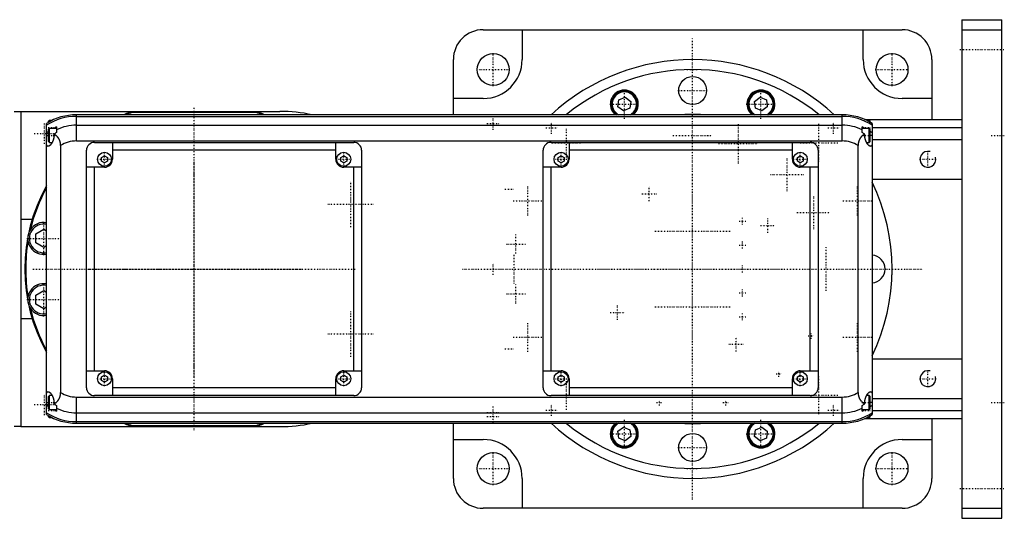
# Model space of a CAD drawing. Extents: x -705 to 156, y -125 to 125.
# Tile 3 of 3: x -338 to 156, y -125 to 125. Entities that reach past the tile are written whole.
import ezdxf

# ---------------------------------------------------------------- set-up
doc = ezdxf.new("R2010")
doc.units = 0
doc.linetypes.add('CENTER', pattern=[1.5, 0.45, -0.5, 0.05, -0.5])
for name, color, linetype in [('AM_0', 7, 'CONTINUOUS'), ('AM_10', 7, 'CONTINUOUS'), ('AM_7', 7, 'CENTER')]:
    doc.layers.add(name, color=color, linetype=linetype)

msp = doc.modelspace()

# ---------------------------------------------------------------- linework, layer by layer
at = {"layer": 'AM_0', "color": 7, "linetype": 'CONTINUOUS'}
for p, q in [((135, 125), (155, 125)), ((135, 125), (135, -125)), ((155, -125), (155, 125)), ((-105, 120), (105, 120)), ((-85.5, 120), (-85.5, 105)), ((85.5, 105), (85.5, 120)), ((135, 120), (155, 120)), ((-120, 77.32), (-120, 105)), ((120, 105), (120, 75)), ((-105, 85.5), (-120, 85.5)), ((-37.45, 81.36), (-37, 84.8)), ((-37, 84.8), (-33.8, 86.12)), ((-33.8, 86.12), (-31.05, 84.01)), ((-31.05, 84.01), (-31.5, 80.58)), ((31.05, 84.01), (33.8, 86.12)), ((31.5, 80.58), (31.05, 84.01)), ((33.8, 86.12), (37, 84.8)), ((37, 84.8), (37.45, 81.36)), ((120, 85.5), (105, 85.5)), ((-34.7, 79.25), (-37.45, 81.36)), ((-31.5, 80.58), (-34.7, 79.25)), ((34.7, 79.25), (31.5, 80.58)), ((37.45, 81.36), (34.7, 79.25)), ((-340.31, 78.97), (-337, 78.97)), ((-337, 79), (-207, 79)), ((-337, 79), (-337, -79)), ((-322.6, 74.5), (-323, 74.1)), ((-323, 73.62), (-323, 74.1)), ((-321.32, 74.5), (-322.6, 74.5)), ((-322.6, 73.84), (-322.6, 74.5)), ((75, 77.32), (-309, 77.32)), ((-309, 64.2), (-309, 77.32)), ((-309, 76.54), (75, 76.54)), ((-217.4, 78.5), (-282.6, 78.5)), ((75, 64.2), (75, 77.32)), ((86.23, 75), (135, 75)), ((88.6, 74.5), (87.32, 74.5)), ((89, 74.1), (88.6, 74.5)), ((88.6, 73.84), (88.6, 74.5)), ((89, 73.62), (89, 74.1)), ((-324, -73.02), (-324, 73.02)), ((-322.6, 70.5), (-323, 70.1)), ((-323, 63.9), (-323, 70.1)), ((-319, 70.5), (-322.6, 70.5)), ((-322.6, 63.5), (-322.6, 70.5)), ((-319, 71.21), (-319, 68.39)), ((-309, 72.1), (75, 72.1)), ((85, 68.39), (85, 71.21)), ((88.6, 70.5), (85, 70.5)), ((89, 70.1), (88.6, 70.5)), ((88.6, 63.5), (88.6, 70.5)), ((89, 63.9), (89, 70.1)), ((90, 73.02), (90, -73.02)), ((90, 71), (135, 71)), ((-324, 67), (-323, 67)), ((-320.34, 67.64), (-320.34, 67)), ((-309, 64.2), (75, 64.2)), ((86.34, 67), (86.34, 67.64)), ((90, 67), (89, 67)), ((90, 65), (135, 65)), ((-323, 63.9), (-322.6, 63.5)), ((-322.6, 63.5), (-321.2, 63.5)), ((-317, 61.92), (-317, -61.92)), ((-304, -59.5), (-304, 59.5)), ((-300, 63.5), (-170, 63.5)), ((-291, 63.5), (-291, 55)), ((-179, 59.5), (-291, 59.5)), ((-179, 55), (-179, 63.5)), ((-166, 59.5), (-166, -59.5)), ((-75, -59.5), (-75, 59.5)), ((-71, 63.5), (59, 63.5)), ((-62, 63.5), (-62, 55)), ((50, 59.5), (-62, 59.5)), ((50, 55), (50, 63.5)), ((63, 59.5), (63, -59.5)), ((83, -61.92), (83, 61.92)), ((87.2, 63.5), (88.6, 63.5)), ((88.6, 63.5), (89, 63.9)), ((-296.5, 55.87), (-295, 56.73)), ((-296.5, 54.13), (-296.5, 55.87)), ((-295, 56.73), (-293.5, 55.87)), ((-293.5, 55.87), (-293.5, 54.13)), ((-176.5, 55.87), (-175, 56.73)), ((-176.5, 54.13), (-176.5, 55.87)), ((-175, 56.73), (-173.5, 55.87)), ((-173.5, 55.87), (-173.5, 54.13)), ((-67.5, 55.87), (-66, 56.73)), ((-67.5, 54.13), (-67.5, 55.87)), ((-66, 56.73), (-64.5, 55.87)), ((-64.5, 55.87), (-64.5, 54.13)), ((52.5, 55.87), (54, 56.73)), ((52.5, 54.13), (52.5, 55.87)), ((54, 56.73), (55.5, 55.87)), ((55.5, 55.87), (55.5, 54.13)), ((-295, 51), (-304, 51)), ((-300, -51), (-300, 51)), ((-295, 53.27), (-296.5, 54.13)), ((-293.5, 54.13), (-295, 53.27)), ((-175, 53.27), (-176.5, 54.13)), ((-173.5, 54.13), (-175, 53.27)), ((-166, 51), (-175, 51)), ((-170, -51), (-170, 51)), ((-66, 51), (-75, 51)), ((-71, -51), (-71, 51)), ((-66, 53.27), (-67.5, 54.13)), ((-64.5, 54.13), (-66, 53.27)), ((54, 53.27), (52.5, 54.13)), ((55.5, 54.13), (54, 53.27)), ((63, 51), (54, 51)), ((59, -51), (59, 51)), ((90, 45), (135, 45)), ((-337, 25), (-331.24, 25)), ((-329.45, 17.66), (-325.45, 19.97)), ((-325.45, 19.97), (-324, 19.13)), ((-329.45, 13.04), (-329.45, 17.66)), ((-325.45, 10.73), (-329.45, 13.04)), ((-324, 11.57), (-325.45, 10.73)), ((-329.45, -13.04), (-325.45, -10.73)), ((-329.45, -17.66), (-329.45, -13.04)), ((-325.45, -10.73), (-324, -11.57)), ((-325.45, -19.97), (-329.45, -17.66)), ((-324, -19.13), (-325.45, -19.97)), ((-331.24, -25), (-337, -25)), ((90, -45), (135, -45)), ((-304, -51), (-295, -51)), ((-296.5, -54.13), (-295, -53.27)), ((-296.5, -55.87), (-296.5, -54.13)), ((-295, -53.27), (-293.5, -54.13)), ((-293.5, -54.13), (-293.5, -55.87)), ((-176.5, -54.13), (-175, -53.27)), ((-176.5, -55.87), (-176.5, -54.13)), ((-175, -51), (-166, -51)), ((-175, -53.27), (-173.5, -54.13)), ((-173.5, -54.13), (-173.5, -55.87)), ((-75, -51), (-66, -51)), ((-67.5, -54.13), (-66, -53.27)), ((-67.5, -55.87), (-67.5, -54.13)), ((-66, -53.27), (-64.5, -54.13)), ((-64.5, -54.13), (-64.5, -55.87)), ((52.5, -54.13), (54, -53.27)), ((52.5, -55.87), (52.5, -54.13)), ((54, -51), (63, -51)), ((54, -53.27), (55.5, -54.13)), ((55.5, -54.13), (55.5, -55.87)), ((-295, -56.73), (-296.5, -55.87)), ((-293.5, -55.87), (-295, -56.73)), ((-291, -55), (-291, -63.5)), ((-179, -63.5), (-179, -55)), ((-175, -56.73), (-176.5, -55.87)), ((-173.5, -55.87), (-175, -56.73)), ((-66, -56.73), (-67.5, -55.87)), ((-64.5, -55.87), (-66, -56.73)), ((-62, -55), (-62, -63.5)), ((50, -63.5), (50, -55)), ((54, -56.73), (52.5, -55.87)), ((55.5, -55.87), (54, -56.73)), ((-322.6, -63.5), (-323, -63.9)), ((-323, -70.1), (-323, -63.9)), ((-321.2, -63.5), (-322.6, -63.5)), ((-322.6, -70.5), (-322.6, -63.5)), ((-170, -63.5), (-300, -63.5)), ((-179, -59.5), (-291, -59.5)), ((59, -63.5), (-71, -63.5)), ((50, -59.5), (-62, -59.5)), ((88.6, -63.5), (87.2, -63.5)), ((89, -63.9), (88.6, -63.5)), ((88.6, -70.5), (88.6, -63.5)), ((89, -70.1), (89, -63.9)), ((-324, -67), (-323, -67)), ((-320.34, -67), (-320.34, -67.64)), ((-319, -68.39), (-319, -71.21)), ((-309, -77.32), (-309, -64.2)), ((-309, -64.2), (75, -64.2)), ((75, -77.32), (75, -64.2)), ((85, -71.21), (85, -68.39)), ((86.34, -67.64), (86.34, -67)), ((90, -67), (89, -67)), ((90, -65), (135, -65)), ((-323, -70.1), (-322.6, -70.5)), ((-323, -74.1), (-323, -73.62)), ((-322.6, -70.5), (-319, -70.5)), ((-322.6, -74.5), (-322.6, -73.84)), ((-309, -72.1), (75, -72.1)), ((85, -70.5), (88.6, -70.5)), ((88.6, -70.5), (89, -70.1)), ((88.6, -74.5), (88.6, -73.84)), ((89, -74.1), (89, -73.62)), ((90, -71), (135, -71)), ((-337, -78.97), (-340.31, -78.97)), ((-337, -79), (-207, -79)), ((-323, -74.1), (-322.6, -74.5)), ((-322.6, -74.5), (-321.32, -74.5)), ((-309, -76.54), (75, -76.54)), ((-309, -77.32), (75, -77.32)), ((-282.6, -78.5), (-217.4, -78.5)), ((-120, -105), (-120, -77.32)), ((86.23, -75), (135, -75)), ((87.32, -74.5), (88.6, -74.5)), ((88.6, -74.5), (89, -74.1)), ((120, -75), (120, -105)), ((-37.45, -81.36), (-34.7, -79.25)), ((-37, -84.8), (-37.45, -81.36)), ((-34.7, -79.25), (-31.5, -80.58)), ((-31.5, -80.58), (-31.05, -84.01)), ((31.05, -84.01), (31.5, -80.58)), ((31.5, -80.58), (34.7, -79.25)), ((34.7, -79.25), (37.45, -81.36)), ((37.45, -81.36), (37, -84.8)), ((-120, -85.5), (-105, -85.5)), ((-33.8, -86.12), (-37, -84.8)), ((-31.05, -84.01), (-33.8, -86.12)), ((33.8, -86.12), (31.05, -84.01)), ((37, -84.8), (33.8, -86.12)), ((105, -85.5), (120, -85.5)), ((-85.5, -105), (-85.5, -120)), ((85.5, -120), (85.5, -105)), ((105, -120), (-105, -120)), ((135, -120), (155, -120)), ((135, -125), (155, -125))]:
    msp.add_line(p, q, dxfattribs=at)
for points in [[(-320.34, 67, 0), (-320.34, 66.96, 0), (-320.34, 66.88, 0), (-320.34, 66.8, 0), (-320.34, 66.75, 0), (-320.34, 66.71, 0), (-320.35, 66.63, 0), (-320.35, 66.55, 0), (-320.36, 66.47, 0), (-320.36, 66.38, 0), (-320.37, 66.3, 0), (-320.37, 66.26, 0), (-320.38, 66.22, 0), (-320.39, 66.13, 0), (-320.4, 66.05, 0), (-320.41, 65.97, 0), (-320.42, 65.89, 0), (-320.43, 65.81, 0), (-320.44, 65.77, 0), (-320.45, 65.72, 0), (-320.46, 65.64, 0), (-320.48, 65.56, 0), (-320.49, 65.52, 0), (-320.49, 65.48, 0), (-320.51, 65.4, 0), (-320.53, 65.32, 0), (-320.54, 65.28, 0), (-320.55, 65.24, 0), (-320.57, 65.16, 0), (-320.59, 65.08, 0), (-320.61, 65.01, 0), (-320.63, 64.93, 0), (-320.65, 64.85, 0), (-320.67, 64.81, 0), (-320.68, 64.78, 0), (-320.7, 64.7, 0), (-320.73, 64.63, 0), (-320.75, 64.55, 0), (-320.78, 64.48, 0), (-320.8, 64.41, 0), (-320.82, 64.37, 0), (-320.83, 64.33, 0), (-320.86, 64.26, 0), (-320.88, 64.19, 0), (-320.91, 64.12, 0), (-320.94, 64.05, 0), (-320.97, 63.99, 0), (-320.98, 63.95, 0), (-321, 63.92, 0), (-321.03, 63.85, 0), (-321.06, 63.79, 0), (-321.09, 63.72, 0), (-321.12, 63.66, 0), (-321.15, 63.6, 0), (-321.17, 63.57, 0), (-321.18, 63.54, 0), (-321.21, 63.48, 0), (-321.24, 63.42, 0), (-321.28, 63.36, 0), (-321.31, 63.3, 0), (-321.34, 63.25, 0), (-321.36, 63.22, 0), (-321.37, 63.19, 0), (-321.4, 63.14, 0), (-321.44, 63.09, 0), (-321.45, 63.06, 0), (-321.47, 63.03, 0), (-321.5, 62.98, 0), (-321.53, 62.93, 0), (-321.55, 62.9, 0), (-321.57, 62.88, 0), (-321.6, 62.83, 0), (-321.64, 62.78, 0), (-321.67, 62.73, 0), (-321.7, 62.68, 0), (-321.74, 62.63, 0), (-321.76, 62.61, 0), (-321.77, 62.59, 0), (-321.81, 62.54, 0), (-321.84, 62.49, 0), (-321.88, 62.45, 0), (-321.91, 62.41, 0), (-321.95, 62.36, 0), (-321.97, 62.34, 0), (-321.98, 62.32, 0), (-322.02, 62.28, 0), (-322.05, 62.24, 0), (-322.09, 62.2, 0), (-322.13, 62.16, 0), (-322.16, 62.13, 0), (-322.18, 62.11, 0), (-322.2, 62.09, 0), (-322.23, 62.05, 0), (-322.27, 62.02, 0), (-322.3, 61.99, 0), (-322.34, 61.96, 0), (-322.37, 61.92, 0), (-322.39, 61.91, 0), (-322.41, 61.89, 0), (-322.44, 61.86, 0), (-322.48, 61.84, 0), (-322.51, 61.81, 0), (-322.54, 61.78, 0), (-322.58, 61.76, 0), (-322.59, 61.75, 0), (-322.61, 61.74, 0), (-322.64, 61.71, 0), (-322.68, 61.69, 0), (-322.69, 61.68, 0), (-322.71, 61.67, 0), (-322.74, 61.65, 0), (-322.78, 61.63, 0), (-322.79, 61.63, 0), (-322.81, 61.62, 0), (-322.84, 61.6, 0), (-322.87, 61.59, 0), (-322.9, 61.57, 0), (-322.93, 61.56, 0), (-322.96, 61.55, 0), (-322.98, 61.54, 0), (-322.99, 61.54, 0), (-323.02, 61.53, 0), (-323.05, 61.52, 0), (-323.08, 61.52, 0), (-323.11, 61.51, 0), (-323.14, 61.51, 0), (-323.15, 61.5, 0), (-323.16, 61.5, 0), (-323.19, 61.5, 0), (-323.22, 61.5, 0), (-323.23, 61.5, 0)], [(-317, 61.92, 0), (-317, 62.15, 0), (-317.01, 62.41, 0), (-317.02, 62.48, 0), (-317.02, 62.55, 0), (-317.03, 62.59, 0), (-317.03, 62.63, 0), (-317.04, 62.7, 0), (-317.04, 62.77, 0), (-317.05, 62.85, 0), (-317.06, 62.92, 0), (-317.07, 62.99, 0), (-317.07, 63.03, 0), (-317.08, 63.07, 0), (-317.09, 63.14, 0), (-317.1, 63.21, 0), (-317.11, 63.25, 0), (-317.11, 63.28, 0), (-317.13, 63.36, 0), (-317.14, 63.43, 0), (-317.15, 63.46, 0), (-317.16, 63.5, 0), (-317.17, 63.57, 0), (-317.19, 63.64, 0), (-317.21, 63.71, 0), (-317.22, 63.78, 0), (-317.24, 63.86, 0), (-317.25, 63.89, 0), (-317.26, 63.93, 0), (-317.28, 63.99, 0), (-317.3, 64.06, 0), (-317.32, 64.13, 0), (-317.35, 64.2, 0), (-317.37, 64.27, 0), (-317.38, 64.3, 0), (-317.39, 64.33, 0), (-317.42, 64.4, 0), (-317.44, 64.47, 0), (-317.47, 64.53, 0), (-317.49, 64.6, 0), (-317.52, 64.66, 0), (-317.54, 64.69, 0), (-317.55, 64.72, 0), (-317.58, 64.79, 0), (-317.61, 64.85, 0), (-317.64, 64.91, 0), (-317.67, 64.97, 0), (-317.7, 65.03, 0), (-317.71, 65.06, 0), (-317.73, 65.09, 0), (-317.76, 65.15, 0), (-317.79, 65.21, 0), (-317.83, 65.27, 0), (-317.86, 65.33, 0), (-317.89, 65.39, 0), (-317.91, 65.42, 0), (-317.93, 65.45, 0), (-317.96, 65.5, 0), (-318, 65.56, 0), (-318.02, 65.59, 0), (-318.04, 65.61, 0), (-318.07, 65.67, 0), (-318.11, 65.72, 0), (-318.13, 65.75, 0), (-318.15, 65.78, 0), (-318.19, 65.83, 0), (-318.22, 65.88, 0), (-318.26, 65.93, 0), (-318.3, 65.98, 0), (-318.34, 66.03, 0), (-318.36, 66.06, 0), (-318.38, 66.08, 0), (-318.42, 66.13, 0), (-318.46, 66.18, 0), (-318.6, 66.34, 0), (-318.86, 66.6, 0), (-319.11, 66.84, 0), (-319.38, 67.05, 0), (-319.51, 67.15, 0), (-319.65, 67.25, 0), (-319.92, 67.42, 0), (-320.2, 67.57, 0), (-320.34, 67.64, 0)], [(86.34, 67.64, 0), (86.2, 67.57, 0), (85.92, 67.42, 0), (85.64, 67.24, 0), (85.5, 67.14, 0), (85.36, 67.04, 0), (85.1, 66.82, 0), (84.84, 66.59, 0), (84.59, 66.32, 0), (84.45, 66.16, 0), (84.41, 66.11, 0), (84.37, 66.07, 0), (84.35, 66.04, 0), (84.33, 66.02, 0), (84.29, 65.97, 0), (84.25, 65.92, 0), (84.21, 65.87, 0), (84.17, 65.81, 0), (84.14, 65.76, 0), (84.12, 65.73, 0), (84.1, 65.71, 0), (84.06, 65.65, 0), (84.03, 65.6, 0), (84.01, 65.57, 0), (83.99, 65.54, 0), (83.96, 65.49, 0), (83.92, 65.43, 0), (83.9, 65.4, 0), (83.89, 65.38, 0), (83.85, 65.32, 0), (83.82, 65.26, 0), (83.79, 65.2, 0), (83.75, 65.14, 0), (83.72, 65.08, 0), (83.71, 65.05, 0), (83.69, 65.02, 0), (83.66, 64.96, 0), (83.63, 64.9, 0), (83.6, 64.83, 0), (83.57, 64.77, 0), (83.54, 64.71, 0), (83.53, 64.68, 0), (83.52, 64.64, 0), (83.49, 64.58, 0), (83.46, 64.52, 0), (83.44, 64.45, 0), (83.41, 64.39, 0), (83.39, 64.32, 0), (83.38, 64.29, 0), (83.37, 64.25, 0), (83.34, 64.19, 0), (83.32, 64.12, 0), (83.3, 64.05, 0), (83.28, 63.98, 0), (83.26, 63.92, 0), (83.25, 63.88, 0), (83.24, 63.85, 0), (83.22, 63.78, 0), (83.2, 63.71, 0), (83.19, 63.64, 0), (83.17, 63.57, 0), (83.16, 63.5, 0), (83.15, 63.46, 0), (83.14, 63.43, 0), (83.13, 63.36, 0), (83.11, 63.28, 0), (83.11, 63.25, 0), (83.1, 63.21, 0), (83.09, 63.14, 0), (83.08, 63.07, 0), (83.07, 63.03, 0), (83.07, 62.99, 0), (83.06, 62.92, 0), (83.05, 62.85, 0), (83.04, 62.77, 0), (83.04, 62.7, 0), (83.03, 62.63, 0), (83.03, 62.59, 0), (83.02, 62.55, 0), (83.02, 62.48, 0), (83.01, 62.41, 0), (83, 62.15, 0), (83, 61.92, 0)], [(89.23, 61.5, 0), (89.22, 61.5, 0), (89.19, 61.5, 0), (89.16, 61.5, 0), (89.15, 61.5, 0), (89.14, 61.51, 0), (89.11, 61.51, 0), (89.08, 61.52, 0), (89.05, 61.52, 0), (89.02, 61.53, 0), (88.99, 61.54, 0), (88.98, 61.54, 0), (88.96, 61.55, 0), (88.93, 61.56, 0), (88.9, 61.57, 0), (88.87, 61.59, 0), (88.84, 61.6, 0), (88.81, 61.62, 0), (88.79, 61.63, 0), (88.78, 61.63, 0), (88.74, 61.65, 0), (88.71, 61.67, 0), (88.69, 61.68, 0), (88.68, 61.69, 0), (88.64, 61.71, 0), (88.61, 61.74, 0), (88.59, 61.75, 0), (88.58, 61.76, 0), (88.54, 61.78, 0), (88.51, 61.81, 0), (88.48, 61.84, 0), (88.44, 61.86, 0), (88.41, 61.89, 0), (88.39, 61.91, 0), (88.37, 61.92, 0), (88.34, 61.96, 0), (88.3, 61.99, 0), (88.27, 62.02, 0), (88.23, 62.05, 0), (88.2, 62.09, 0), (88.18, 62.11, 0), (88.16, 62.13, 0), (88.13, 62.16, 0), (88.09, 62.2, 0), (88.05, 62.24, 0), (88.02, 62.28, 0), (87.98, 62.32, 0), (87.97, 62.34, 0), (87.95, 62.36, 0), (87.91, 62.41, 0), (87.88, 62.45, 0), (87.84, 62.49, 0), (87.81, 62.54, 0), (87.77, 62.59, 0), (87.76, 62.61, 0), (87.74, 62.63, 0), (87.7, 62.68, 0), (87.67, 62.73, 0), (87.64, 62.78, 0), (87.6, 62.83, 0), (87.57, 62.88, 0), (87.55, 62.9, 0), (87.53, 62.93, 0), (87.5, 62.98, 0), (87.47, 63.03, 0), (87.45, 63.06, 0), (87.44, 63.09, 0), (87.4, 63.14, 0), (87.37, 63.19, 0), (87.36, 63.22, 0), (87.34, 63.25, 0), (87.31, 63.3, 0), (87.28, 63.36, 0), (87.24, 63.42, 0), (87.21, 63.48, 0), (87.18, 63.54, 0), (87.17, 63.57, 0), (87.15, 63.6, 0), (87.12, 63.66, 0), (87.09, 63.72, 0), (87.06, 63.79, 0), (87.03, 63.85, 0), (87, 63.92, 0), (86.98, 63.95, 0), (86.97, 63.99, 0), (86.94, 64.05, 0), (86.91, 64.12, 0), (86.88, 64.19, 0), (86.86, 64.26, 0), (86.83, 64.33, 0), (86.82, 64.37, 0), (86.8, 64.41, 0), (86.78, 64.48, 0), (86.75, 64.55, 0), (86.73, 64.63, 0), (86.7, 64.7, 0), (86.68, 64.78, 0), (86.67, 64.81, 0), (86.65, 64.85, 0), (86.63, 64.93, 0), (86.61, 65.01, 0), (86.59, 65.08, 0), (86.57, 65.16, 0), (86.55, 65.24, 0), (86.54, 65.28, 0), (86.53, 65.32, 0), (86.51, 65.4, 0), (86.49, 65.48, 0), (86.49, 65.52, 0), (86.48, 65.56, 0), (86.46, 65.64, 0), (86.45, 65.72, 0), (86.44, 65.77, 0), (86.43, 65.81, 0), (86.42, 65.89, 0), (86.41, 65.97, 0), (86.4, 66.05, 0), (86.39, 66.13, 0), (86.38, 66.22, 0), (86.37, 66.26, 0), (86.37, 66.3, 0), (86.36, 66.38, 0), (86.36, 66.47, 0), (86.35, 66.55, 0), (86.35, 66.63, 0), (86.34, 66.71, 0), (86.34, 66.75, 0), (86.34, 66.8, 0), (86.34, 66.88, 0), (86.34, 66.96, 0), (86.34, 67, 0)], [(-323.23, 61.5, 0), (-323.26, 61.5, 0), (-323.31, 61.51, 0), (-323.37, 61.52, 0), (-323.39, 61.52, 0), (-323.42, 61.53, 0), (-323.47, 61.55, 0), (-323.52, 61.58, 0), (-323.57, 61.61, 0), (-323.62, 61.65, 0), (-323.66, 61.69, 0), (-323.69, 61.72, 0), (-323.71, 61.74, 0), (-323.75, 61.8, 0), (-323.79, 61.86, 0), (-323.83, 61.93, 0), (-323.86, 62, 0), (-323.9, 62.08, 0), (-323.91, 62.12, 0), (-323.93, 62.16, 0), (-323.96, 62.25, 0), (-323.99, 62.34, 0), (-324, 62.39, 0)], [(90, 62.39, 0), (89.99, 62.34, 0), (89.96, 62.25, 0), (89.93, 62.16, 0), (89.91, 62.12, 0), (89.9, 62.08, 0), (89.86, 62, 0), (89.83, 61.93, 0), (89.79, 61.86, 0), (89.75, 61.8, 0), (89.71, 61.74, 0), (89.69, 61.72, 0), (89.66, 61.69, 0), (89.62, 61.65, 0), (89.57, 61.61, 0), (89.52, 61.58, 0), (89.47, 61.55, 0), (89.42, 61.53, 0), (89.39, 61.52, 0), (89.37, 61.52, 0), (89.31, 61.51, 0), (89.26, 61.5, 0), (89.23, 61.5, 0)], [(-324, -62.39, 0), (-323.99, -62.34, 0), (-323.96, -62.25, 0), (-323.93, -62.16, 0), (-323.91, -62.12, 0), (-323.9, -62.08, 0), (-323.86, -62, 0), (-323.83, -61.93, 0), (-323.79, -61.86, 0), (-323.75, -61.8, 0), (-323.71, -61.74, 0), (-323.69, -61.72, 0), (-323.66, -61.69, 0), (-323.62, -61.65, 0), (-323.57, -61.61, 0), (-323.52, -61.58, 0), (-323.47, -61.55, 0), (-323.42, -61.53, 0), (-323.39, -61.52, 0), (-323.37, -61.52, 0), (-323.31, -61.51, 0), (-323.26, -61.5, 0), (-323.23, -61.5, 0)], [(-323.23, -61.5, 0), (-323.22, -61.5, 0), (-323.19, -61.5, 0), (-323.16, -61.5, 0), (-323.15, -61.5, 0), (-323.14, -61.51, 0), (-323.11, -61.51, 0), (-323.08, -61.52, 0), (-323.05, -61.52, 0), (-323.02, -61.53, 0), (-322.99, -61.54, 0), (-322.98, -61.54, 0), (-322.96, -61.55, 0), (-322.93, -61.56, 0), (-322.9, -61.57, 0), (-322.87, -61.59, 0), (-322.84, -61.6, 0), (-322.81, -61.62, 0), (-322.79, -61.63, 0), (-322.78, -61.63, 0), (-322.74, -61.65, 0), (-322.71, -61.67, 0), (-322.69, -61.68, 0), (-322.68, -61.69, 0), (-322.64, -61.71, 0), (-322.61, -61.74, 0), (-322.59, -61.75, 0), (-322.58, -61.76, 0), (-322.54, -61.78, 0), (-322.51, -61.81, 0), (-322.48, -61.84, 0), (-322.44, -61.86, 0), (-322.41, -61.89, 0), (-322.39, -61.91, 0), (-322.37, -61.92, 0), (-322.34, -61.96, 0), (-322.3, -61.99, 0), (-322.27, -62.02, 0), (-322.23, -62.05, 0), (-322.2, -62.09, 0), (-322.18, -62.11, 0), (-322.16, -62.13, 0), (-322.13, -62.16, 0), (-322.09, -62.2, 0), (-322.05, -62.24, 0), (-322.02, -62.28, 0), (-321.98, -62.32, 0), (-321.97, -62.34, 0), (-321.95, -62.36, 0), (-321.91, -62.41, 0), (-321.88, -62.45, 0), (-321.84, -62.49, 0), (-321.81, -62.54, 0), (-321.77, -62.59, 0), (-321.76, -62.61, 0), (-321.74, -62.63, 0), (-321.7, -62.68, 0), (-321.67, -62.73, 0), (-321.64, -62.78, 0), (-321.6, -62.83, 0), (-321.57, -62.88, 0), (-321.55, -62.9, 0), (-321.53, -62.93, 0), (-321.5, -62.98, 0), (-321.47, -63.03, 0), (-321.45, -63.06, 0), (-321.44, -63.09, 0), (-321.4, -63.14, 0), (-321.37, -63.19, 0), (-321.36, -63.22, 0), (-321.34, -63.25, 0), (-321.31, -63.3, 0), (-321.28, -63.36, 0), (-321.24, -63.42, 0), (-321.21, -63.48, 0), (-321.18, -63.54, 0), (-321.17, -63.57, 0), (-321.15, -63.6, 0), (-321.12, -63.66, 0), (-321.09, -63.72, 0), (-321.06, -63.79, 0), (-321.03, -63.85, 0), (-321, -63.92, 0), (-320.98, -63.95, 0), (-320.97, -63.99, 0), (-320.94, -64.05, 0), (-320.91, -64.12, 0), (-320.88, -64.19, 0), (-320.86, -64.26, 0), (-320.83, -64.33, 0), (-320.82, -64.37, 0), (-320.8, -64.41, 0), (-320.78, -64.48, 0), (-320.75, -64.55, 0), (-320.73, -64.63, 0), (-320.7, -64.7, 0), (-320.68, -64.78, 0), (-320.67, -64.81, 0), (-320.65, -64.85, 0), (-320.63, -64.93, 0), (-320.61, -65.01, 0), (-320.59, -65.08, 0), (-320.57, -65.16, 0), (-320.55, -65.24, 0), (-320.54, -65.28, 0), (-320.53, -65.32, 0), (-320.51, -65.4, 0), (-320.49, -65.48, 0), (-320.49, -65.52, 0), (-320.48, -65.56, 0), (-320.46, -65.64, 0), (-320.45, -65.72, 0), (-320.44, -65.77, 0), (-320.43, -65.81, 0), (-320.42, -65.89, 0), (-320.41, -65.97, 0), (-320.4, -66.05, 0), (-320.39, -66.13, 0), (-320.38, -66.22, 0), (-320.37, -66.26, 0), (-320.37, -66.3, 0), (-320.36, -66.38, 0), (-320.36, -66.47, 0), (-320.35, -66.55, 0), (-320.35, -66.63, 0), (-320.34, -66.71, 0), (-320.34, -66.75, 0), (-320.34, -66.8, 0), (-320.34, -66.88, 0), (-320.34, -66.96, 0), (-320.34, -67, 0)], [(-320.34, -67.64, 0), (-320.2, -67.57, 0), (-319.92, -67.42, 0), (-319.64, -67.24, 0), (-319.5, -67.14, 0), (-319.36, -67.04, 0), (-319.1, -66.82, 0), (-318.84, -66.59, 0), (-318.59, -66.32, 0), (-318.45, -66.16, 0), (-318.41, -66.11, 0), (-318.37, -66.07, 0), (-318.35, -66.04, 0), (-318.33, -66.02, 0), (-318.29, -65.97, 0), (-318.25, -65.92, 0), (-318.21, -65.87, 0), (-318.17, -65.81, 0), (-318.14, -65.76, 0), (-318.12, -65.73, 0), (-318.1, -65.71, 0), (-318.06, -65.65, 0), (-318.03, -65.6, 0), (-318.01, -65.57, 0), (-317.99, -65.54, 0), (-317.96, -65.49, 0), (-317.92, -65.43, 0), (-317.9, -65.4, 0), (-317.89, -65.38, 0), (-317.85, -65.32, 0), (-317.82, -65.26, 0), (-317.79, -65.2, 0), (-317.75, -65.14, 0), (-317.72, -65.08, 0), (-317.71, -65.05, 0), (-317.69, -65.02, 0), (-317.66, -64.96, 0), (-317.63, -64.9, 0), (-317.6, -64.83, 0), (-317.57, -64.77, 0), (-317.54, -64.71, 0), (-317.53, -64.68, 0), (-317.52, -64.64, 0), (-317.49, -64.58, 0), (-317.46, -64.52, 0), (-317.44, -64.45, 0), (-317.41, -64.39, 0), (-317.39, -64.32, 0), (-317.38, -64.29, 0), (-317.37, -64.25, 0), (-317.34, -64.19, 0), (-317.32, -64.12, 0), (-317.3, -64.05, 0), (-317.28, -63.98, 0), (-317.26, -63.92, 0), (-317.25, -63.88, 0), (-317.24, -63.85, 0), (-317.22, -63.78, 0), (-317.2, -63.71, 0), (-317.19, -63.64, 0), (-317.17, -63.57, 0), (-317.16, -63.5, 0), (-317.15, -63.46, 0), (-317.14, -63.43, 0), (-317.13, -63.36, 0), (-317.11, -63.28, 0), (-317.11, -63.25, 0), (-317.1, -63.21, 0), (-317.09, -63.14, 0), (-317.08, -63.07, 0), (-317.07, -63.03, 0), (-317.07, -62.99, 0), (-317.06, -62.92, 0), (-317.05, -62.85, 0), (-317.04, -62.77, 0), (-317.04, -62.7, 0), (-317.03, -62.63, 0), (-317.03, -62.59, 0), (-317.02, -62.55, 0), (-317.02, -62.48, 0), (-317.01, -62.41, 0), (-317, -62.15, 0), (-317, -61.92, 0)], [(83, -61.92, 0), (83, -62.15, 0), (83.01, -62.41, 0), (83.02, -62.48, 0), (83.02, -62.55, 0), (83.03, -62.59, 0), (83.03, -62.63, 0), (83.04, -62.7, 0), (83.04, -62.77, 0), (83.05, -62.85, 0), (83.06, -62.92, 0), (83.07, -62.99, 0), (83.07, -63.03, 0), (83.08, -63.07, 0), (83.09, -63.14, 0), (83.1, -63.21, 0), (83.11, -63.25, 0), (83.11, -63.28, 0), (83.13, -63.36, 0), (83.14, -63.43, 0), (83.15, -63.46, 0), (83.16, -63.5, 0), (83.17, -63.57, 0), (83.19, -63.64, 0), (83.21, -63.71, 0), (83.22, -63.78, 0), (83.24, -63.86, 0), (83.25, -63.89, 0), (83.26, -63.93, 0), (83.28, -63.99, 0), (83.3, -64.06, 0), (83.32, -64.13, 0), (83.35, -64.2, 0), (83.37, -64.27, 0), (83.38, -64.3, 0), (83.39, -64.33, 0), (83.42, -64.4, 0), (83.44, -64.47, 0), (83.47, -64.53, 0), (83.49, -64.6, 0), (83.52, -64.66, 0), (83.54, -64.69, 0), (83.55, -64.72, 0), (83.58, -64.79, 0), (83.61, -64.85, 0), (83.64, -64.91, 0), (83.67, -64.97, 0), (83.7, -65.03, 0), (83.71, -65.06, 0), (83.73, -65.09, 0), (83.76, -65.15, 0), (83.79, -65.21, 0), (83.83, -65.27, 0), (83.86, -65.33, 0), (83.89, -65.39, 0), (83.91, -65.42, 0), (83.93, -65.45, 0), (83.96, -65.5, 0), (84, -65.56, 0), (84.02, -65.59, 0), (84.04, -65.61, 0), (84.07, -65.67, 0), (84.11, -65.72, 0), (84.13, -65.75, 0), (84.15, -65.78, 0), (84.19, -65.83, 0), (84.22, -65.88, 0), (84.26, -65.93, 0), (84.3, -65.98, 0), (84.34, -66.03, 0), (84.36, -66.06, 0), (84.38, -66.08, 0), (84.42, -66.13, 0), (84.46, -66.18, 0), (84.6, -66.34, 0), (84.86, -66.6, 0), (85.11, -66.84, 0), (85.38, -67.05, 0), (85.51, -67.15, 0), (85.65, -67.25, 0), (85.92, -67.42, 0), (86.2, -67.57, 0), (86.34, -67.64, 0)], [(86.34, -67, 0), (86.34, -66.96, 0), (86.34, -66.88, 0), (86.34, -66.8, 0), (86.34, -66.75, 0), (86.34, -66.71, 0), (86.35, -66.63, 0), (86.35, -66.55, 0), (86.36, -66.47, 0), (86.36, -66.38, 0), (86.37, -66.3, 0), (86.37, -66.26, 0), (86.38, -66.22, 0), (86.39, -66.13, 0), (86.4, -66.05, 0), (86.41, -65.97, 0), (86.42, -65.89, 0), (86.43, -65.81, 0), (86.44, -65.77, 0), (86.45, -65.72, 0), (86.46, -65.64, 0), (86.48, -65.56, 0), (86.49, -65.52, 0), (86.49, -65.48, 0), (86.51, -65.4, 0), (86.53, -65.32, 0), (86.54, -65.28, 0), (86.55, -65.24, 0), (86.57, -65.16, 0), (86.59, -65.08, 0), (86.61, -65.01, 0), (86.63, -64.93, 0), (86.65, -64.85, 0), (86.67, -64.81, 0), (86.68, -64.78, 0), (86.7, -64.7, 0), (86.73, -64.63, 0), (86.75, -64.55, 0), (86.78, -64.48, 0), (86.8, -64.41, 0), (86.82, -64.37, 0), (86.83, -64.33, 0), (86.86, -64.26, 0), (86.88, -64.19, 0), (86.91, -64.12, 0), (86.94, -64.05, 0), (86.97, -63.99, 0), (86.98, -63.95, 0), (87, -63.92, 0), (87.03, -63.85, 0), (87.06, -63.79, 0), (87.09, -63.72, 0), (87.12, -63.66, 0), (87.15, -63.6, 0), (87.17, -63.57, 0), (87.18, -63.54, 0), (87.21, -63.48, 0), (87.24, -63.42, 0), (87.28, -63.36, 0), (87.31, -63.3, 0), (87.34, -63.25, 0), (87.36, -63.22, 0), (87.37, -63.19, 0), (87.4, -63.14, 0), (87.44, -63.09, 0), (87.45, -63.06, 0), (87.47, -63.03, 0), (87.5, -62.98, 0), (87.53, -62.93, 0), (87.55, -62.9, 0), (87.57, -62.88, 0), (87.6, -62.83, 0), (87.64, -62.78, 0), (87.67, -62.73, 0), (87.7, -62.68, 0), (87.74, -62.63, 0), (87.76, -62.61, 0), (87.77, -62.59, 0), (87.81, -62.54, 0), (87.84, -62.49, 0), (87.88, -62.45, 0), (87.91, -62.41, 0), (87.95, -62.36, 0), (87.97, -62.34, 0), (87.98, -62.32, 0), (88.02, -62.28, 0), (88.05, -62.24, 0), (88.09, -62.2, 0), (88.13, -62.16, 0), (88.16, -62.13, 0), (88.18, -62.11, 0), (88.2, -62.09, 0), (88.23, -62.05, 0), (88.27, -62.02, 0), (88.3, -61.99, 0), (88.34, -61.96, 0), (88.37, -61.92, 0), (88.39, -61.91, 0), (88.41, -61.89, 0), (88.44, -61.86, 0), (88.48, -61.84, 0), (88.51, -61.81, 0), (88.54, -61.78, 0), (88.58, -61.76, 0), (88.59, -61.75, 0), (88.61, -61.74, 0), (88.64, -61.71, 0), (88.68, -61.69, 0), (88.69, -61.68, 0), (88.71, -61.67, 0), (88.74, -61.65, 0), (88.78, -61.63, 0), (88.79, -61.63, 0), (88.81, -61.62, 0), (88.84, -61.6, 0), (88.87, -61.59, 0), (88.9, -61.57, 0), (88.93, -61.56, 0), (88.96, -61.55, 0), (88.98, -61.54, 0), (88.99, -61.54, 0), (89.02, -61.53, 0), (89.05, -61.52, 0), (89.08, -61.52, 0), (89.11, -61.51, 0), (89.14, -61.51, 0), (89.15, -61.5, 0), (89.16, -61.5, 0), (89.19, -61.5, 0), (89.22, -61.5, 0), (89.23, -61.5, 0)], [(89.23, -61.5, 0), (89.26, -61.5, 0), (89.31, -61.51, 0), (89.37, -61.52, 0), (89.39, -61.52, 0), (89.42, -61.53, 0), (89.47, -61.55, 0), (89.52, -61.58, 0), (89.57, -61.61, 0), (89.62, -61.65, 0), (89.66, -61.69, 0), (89.69, -61.72, 0), (89.71, -61.74, 0), (89.75, -61.8, 0), (89.79, -61.86, 0), (89.83, -61.93, 0), (89.86, -62, 0), (89.9, -62.08, 0), (89.91, -62.12, 0), (89.93, -62.16, 0), (89.96, -62.25, 0), (89.99, -62.34, 0), (90, -62.39, 0)]]:
    msp.add_polyline3d(points, dxfattribs=at)
for centre, radius in [((-100, 100), 8), ((100, 100), 8), ((0, 89.5), 7), ((-295, 55), 3.5), ((-175, 55), 3.5), ((-66, 55), 3.5), ((54, 55), 3.5), ((-295, -55), 3.5), ((-175, -55), 3.5), ((-66, -55), 3.5), ((54, -55), 3.5), ((0, -89.5), 7), ((-100, -100), 8), ((100, -100), 8)]:
    msp.add_circle(centre, radius, dxfattribs=at)
for centre, radius, start, end in [((-105, 105), 15, 90, 180), ((105, 105), 15, 0, 90), ((-105, 105), 19.5, 270, 0), ((0, 0), 105, 47.424, 132.576), ((105, 105), 19.5, 180, 270), ((0, 0), 100, 50.6421, 129.3579), ((-34.25, 82.69), 7, 309.9375, 230.0625), ((-34.25, 82.69), 6.5, 304.3378, 235.6622), ((34.25, 82.69), 7, 309.9375, 230.0625), ((34.25, 82.69), 6.5, 304.3378, 235.6622), ((-34.25, 82.69), 6.1, 298.3731, 241.6269), ((34.25, 82.69), 6.1, 298.3731, 241.6269), ((-309, 49), 28.32, 90, 121.9826), ((-309, 49), 27.54, 90, 122.9962), ((-250, 0), 85, 112.5524, 114.5434), ((-250, 0), 84.5, 111.7215, 113.7901), ((-250, 0), 84.5, 66.2099, 68.2785), ((-250, 0), 85, 65.4566, 67.4476), ((-207, 0), 79, 78.1627, 90), ((0, 0), 77.5, 86.0942, 93.9058), ((75, 49), 28.32, 58.0174, 90), ((75, 49), 27.54, 57.0038, 90), ((-309, 49), 24.36, 114.2363, 118.0453), ((-309, 49), 23.1, 90, 115.6559), ((75, 49), 23.1, 64.3441, 90), ((75, 49), 24.36, 61.9547, 65.7637), ((-309, 49), 24.36, 125.0787, 128.0065), ((-309, 49), 21.81, 117.2848, 121.3127), ((-309, 49), 15.2, 90, 121.7569), ((75, 49), 15.2, 58.2431, 90), ((75, 49), 21.81, 58.6873, 62.7152), ((75, 49), 24.36, 51.9935, 54.9213), ((-300, 59.5), 4, 90, 180), ((-170, 59.5), 4, 0, 90), ((-71, 59.5), 4, 90, 180), ((59, 59.5), 4, 0, 90), ((-295, 55), 4, 270, 0), ((-175, 55), 4, 180, 270), ((-66, 55), 4, 270, 0), ((54, 55), 4, 180, 270), ((-250, 0), 85, 150.5271, 209.4729), ((-250, 0), 84.5, 151.1326, 166.5225), ((0, 0), 100, 334.1581, 25.8419), ((-325.45, 15.35), 8, 79.5268, 280.4732), ((-325.45, 15.35), 7.2, 78.3477, 281.6523), ((-250, 0), 84.5, 170.4775, 189.5225), ((89.5, 0), 7, 274.096, 85.904), ((-325.45, -15.35), 8, 79.5268, 280.4732), ((-325.45, -15.35), 7.2, 78.3477, 281.6523), ((-250, 0), 84.5, 193.4775, 208.8674), ((-295, -55), 4, 0, 90), ((-175, -55), 4, 90, 180), ((-66, -55), 4, 0, 90), ((54, -55), 4, 90, 180), ((-309, -49), 15.2, 238.2431, 270), ((-300, -59.5), 4, 180, 270), ((-170, -59.5), 4, 270, 0), ((-71, -59.5), 4, 180, 270), ((59, -59.5), 4, 270, 0), ((75, -49), 15.2, 270, 301.7569), ((-309, -49), 24.36, 231.9935, 234.9213), ((-309, -49), 21.81, 238.6873, 242.7152), ((75, -49), 21.81, 297.2848, 301.3127), ((75, -49), 24.36, 305.0787, 308.0065), ((-309, -49), 27.54, 237.0038, 270), ((-309, -49), 28.32, 238.0174, 270), ((-309, -49), 24.36, 241.9547, 245.7637), ((-309, -49), 23.1, 244.3441, 270), ((75, -49), 23.1, 270, 295.6559), ((75, -49), 27.54, 270, 302.9962), ((75, -49), 28.32, 270, 301.9826), ((75, -49), 24.36, 294.2363, 298.0453), ((-250, 0), 85, 245.4566, 247.4476), ((-250, 0), 84.5, 246.2099, 248.2785), ((-250, 0), 84.5, 291.7215, 293.7901), ((-250, 0), 85, 292.5524, 294.5434), ((-207, 0), 79, 270, 281.8373), ((0, 0), 105, 227.424, 312.576), ((0, 0), 100, 230.6421, 309.3579), ((-34.25, -82.69), 7, 129.9375, 50.0625), ((-34.25, -82.69), 6.5, 124.3378, 55.6622), ((-34.25, -82.69), 6.1, 118.3731, 61.6269), ((0, 0), 77.5, 266.0942, 273.9058), ((34.25, -82.69), 7, 129.9375, 50.0625), ((34.25, -82.69), 6.5, 124.3378, 55.6622), ((34.25, -82.69), 6.1, 118.3731, 61.6269), ((-105, -105), 19.5, 0, 90), ((105, -105), 19.5, 90, 180), ((-105, -105), 15, 180, 270), ((105, -105), 15, 270, 0)]:
    msp.add_arc(centre, radius, start, end, dxfattribs=at)
at = {"layer": 'AM_10', "color": 7, "linetype": 'CONTINUOUS'}
for centre in [(118, 55), (118, -55)]:
    msp.add_arc(centre, 4, 75, 15, dxfattribs=at)
at = {"layer": 'AM_7', "color": 4, "linetype": 'CENTER'}
for p, q in [((0, -115.5), (0, 115.5)), ((134, 110), (156, 110)), ((-100, 91.6), (-100, 108.4)), ((100, 91.6), (100, 108.4)), ((-108.4, 100), (-91.6, 100)), ((-2.89, 100), (2.89, 100)), ((91.6, 100), (108.4, 100)), ((-34.25, 75.34), (-34.25, 90.04)), ((-7.35, 89.5), (7.35, 89.5)), ((34.25, 75.34), (34.25, 90.04)), ((-250, -80.85), (-250, 80.85)), ((-41.6, 82.69), (-26.9, 82.69)), ((26.9, 82.69), (41.6, 82.69)), ((-100, 69.85), (-100, 76.15)), ((-325, 62.75), (-325, 73.25)), ((-323.2, 71), (-318.8, 71)), ((-103.15, 73), (-96.85, 73)), ((-73.6, 70.71), (-67.82, 70.71)), ((-70.71, 67.82), (-70.71, 73.6)), ((-63.29, 55.94), (-63.29, 70.64)), ((22.92, 52.98), (22.92, 72.93)), ((63.29, 53.84), (63.29, 72.74)), ((67.82, 70.71), (73.6, 70.71)), ((70.71, 67.82), (70.71, 73.6)), ((84.8, 71), (89.2, 71)), ((-330.25, 68), (-319.75, 68)), ((-323.2, 67), (-318.8, 67)), ((-9.97, 67), (9.97, 67)), ((84.8, 67), (89.2, 67)), ((149.7, 67), (156.3, 67)), ((-70.64, 63.29), (-55.94, 63.29)), ((12.94, 62.96), (32.89, 62.96)), ((53.84, 63.29), (72.74, 63.29)), ((-298.68, 55), (-291.32, 55)), ((-295, 51.33), (-295, 58.68)), ((-178.68, 55), (-171.32, 55)), ((-175, 51.33), (-175, 58.68)), ((-69.67, 55), (-62.33, 55)), ((-66, 51.33), (-66, 58.68)), ((47.38, 38.98), (47.38, 55.78)), ((50.33, 55), (57.67, 55)), ((54, 51.33), (54, 58.68)), ((113.8, 55), (122.2, 55)), ((118, 50.8), (118, 59.2)), ((-250, -54.07), (-250, 54.08)), ((0, -47.25), (0, 47.25)), ((38.98, 47.38), (55.78, 47.38)), ((-171.47, 20.98), (-171.47, 44.08)), ((-94.2, 40), (-89.8, 40)), ((-82.69, 26.9), (-82.69, 41.6)), ((-21.75, 34), (-21.75, 41.35)), ((82.69, 26.9), (82.69, 41.6)), ((-25.43, 37.67), (-18.08, 37.67)), ((60.72, 19.92), (60.72, 36.72)), ((-183.02, 32.53), (-159.92, 32.53)), ((-90.04, 34.25), (-75.34, 34.25)), ((75.34, 34.25), (90.04, 34.25)), ((25, 22.27), (25, 25.73)), ((37.67, 18.07), (37.67, 25.43)), ((52.32, 28.32), (69.12, 28.32)), ((-325.45, 6.95), (-325.45, 23.75)), ((23.27, 24), (26.73, 24)), ((34, 21.75), (41.35, 21.75)), ((-333.85, 15.35), (-317.05, 15.35)), ((-88.6, 7.78), (-88.6, 17.23)), ((-18.9, 19), (18.9, 19)), ((-93.32, 12.5), (-83.88, 12.5)), ((23.27, 12), (26.73, 12)), ((25, 10.27), (25, 13.73)), ((67, -11.02), (67, 11.03)), ((-89.5, -7.35), (-89.5, 7.35)), ((-330.85, 0), (-169.15, 0)), ((-304.07, 0), (-195.93, 0)), ((-100, -2.89), (-100, 2.89)), ((-47.25, 0), (47.25, 0)), ((25, -1.73), (25, 1.73)), ((100, -2.89), (100, 2.89)), ((-115.5, 0), (115.5, 0)), ((-325.45, -23.75), (-325.45, -6.95)), ((-88.6, -17.22), (-88.6, -7.77)), ((-93.32, -12.5), (-83.88, -12.5)), ((23.27, -12), (26.73, -12)), ((25, -13.73), (25, -10.27)), ((-333.85, -15.35), (-317.05, -15.35)), ((-37.67, -25.43), (-37.67, -18.08)), ((-18.9, -19), (18.9, -19)), ((-171.47, -44.08), (-171.47, -20.98)), ((-41.35, -21.75), (-34, -21.75)), ((23.27, -24), (26.73, -24)), ((25, -25.73), (25, -22.27)), ((-82.69, -41.6), (-82.69, -26.9)), ((82.69, -41.6), (82.69, -26.9)), ((-183.02, -32.53), (-159.92, -32.53)), ((-90.04, -34.25), (-75.34, -34.25)), ((21.75, -41.35), (21.75, -34)), ((57.89, -33.49), (60.83, -33.49)), ((59.36, -34.96), (59.36, -32.02)), ((75.34, -34.25), (90.04, -34.25)), ((18.07, -37.67), (25.43, -37.67)), ((-94.2, -40), (-89.8, -40)), ((-295, -58.67), (-295, -51.32)), ((-175, -58.67), (-175, -51.32)), ((-66, -58.67), (-66, -51.32)), ((41.82, -52.64), (44.76, -52.64)), ((43.29, -54.11), (43.29, -51.17)), ((54, -58.67), (54, -51.32)), ((63.29, -72.74), (63.29, -53.84)), ((118, -59.2), (118, -50.8)), ((-298.68, -55), (-291.32, -55)), ((-178.68, -55), (-171.32, -55)), ((-69.67, -55), (-62.33, -55)), ((-63.29, -70.64), (-63.29, -55.94)), ((50.33, -55), (57.67, -55)), ((113.8, -55), (122.2, -55)), ((-325, -73.25), (-325, -62.75)), ((-70.64, -63.29), (-55.94, -63.29)), ((53.84, -63.29), (72.74, -63.29)), ((-330.25, -68), (-319.75, -68)), ((-323.2, -67), (-318.8, -67)), ((-100, -77.15), (-100, -68.85)), ((-70.71, -73.6), (-70.71, -67.82)), ((-18.12, -67), (-15.18, -67)), ((-16.65, -68.47), (-16.65, -65.53)), ((15.18, -67), (18.12, -67)), ((16.65, -68.47), (16.65, -65.53)), ((70.71, -73.6), (70.71, -67.82)), ((84.8, -67), (89.2, -67)), ((149.7, -67), (156.3, -67)), ((-323.2, -71), (-318.8, -71)), ((-103.15, -72), (-96.85, -72)), ((-103.15, -74), (-96.85, -74)), ((-73.6, -70.71), (-67.82, -70.71)), ((67.82, -70.71), (73.6, -70.71)), ((84.8, -71), (89.2, -71)), ((-34.25, -90.04), (-34.25, -75.34)), ((34.25, -90.04), (34.25, -75.34)), ((-41.6, -82.69), (-26.9, -82.69)), ((26.9, -82.69), (41.6, -82.69)), ((-100, -108.4), (-100, -91.6)), ((-7.35, -89.5), (7.35, -89.5)), ((100, -108.4), (100, -91.6)), ((-108.4, -100), (-91.6, -100)), ((-2.89, -100), (2.89, -100)), ((91.6, -100), (108.4, -100)), ((134, -110), (156, -110))]:
    msp.add_line(p, q, dxfattribs=at)

doc.saveas('drawing.dxf')
